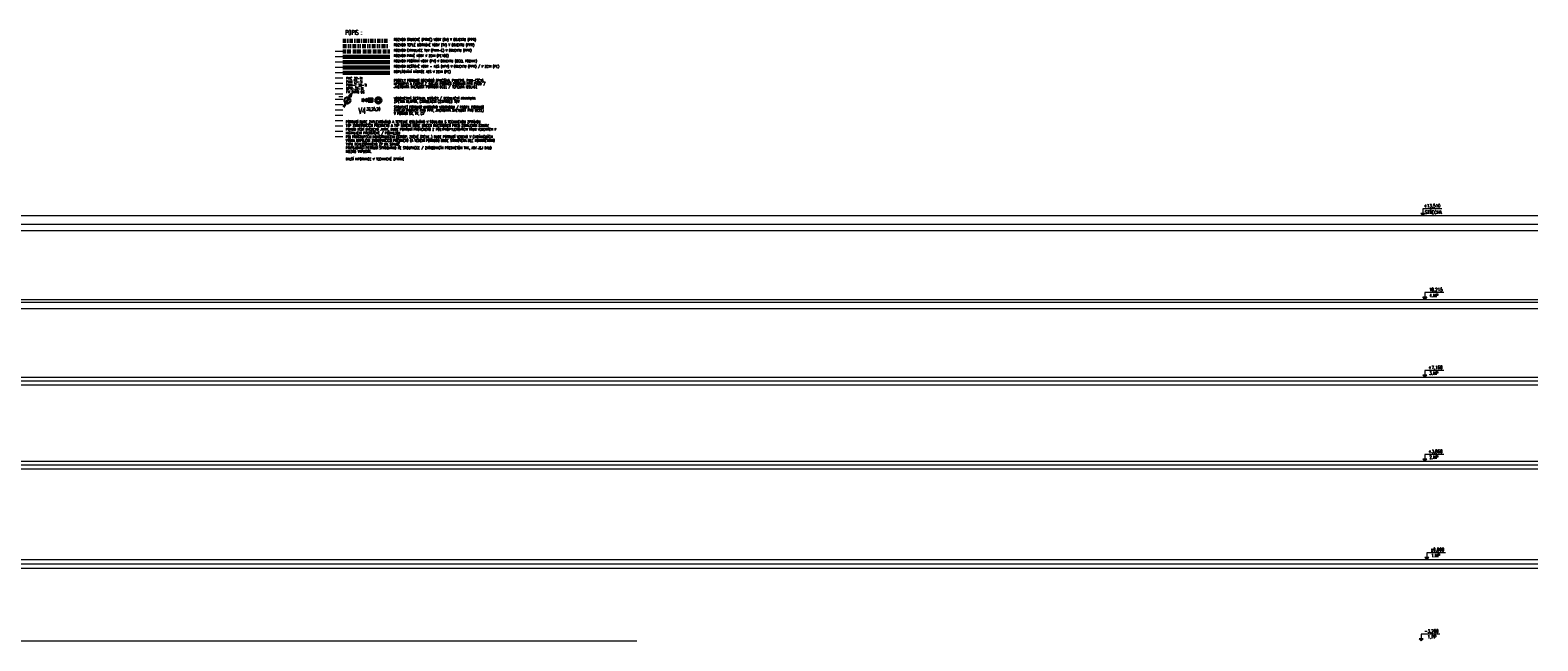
# Model space of a CAD drawing. Header units: millimetres. Extents: x -1254123 to -427507, y -785337 to -378997.
# Tile 17 of 33: x -589077 to -529820, y -405499 to -381510. Entities that reach past the tile are written whole.
import ezdxf
from ezdxf.enums import TextEntityAlignment as Align

# ---------------------------------------------------------------- set-up
doc = ezdxf.new("R2010")
doc.units = ezdxf.units.MM
doc.header["$LTSCALE"] = 300
for name, pattern in [('ACAD_ISO11W100', [33, 12, -3, 12, -3, 0, -3]), ('DASHDOT', [1, 0.5, -0.25, 0, -0.25]), ('DIVIDE', [31.75, 12.7, -6.35, 0, -6.35, 0, -6.35])]:
    doc.linetypes.add(name, pattern=pattern)
doc.layers.get('0').update_dxf_attribs({"lineweight": 9})
doc.layers.add('___DEF', color=211, linetype='Continuous', lineweight=9, plot=False)
for name, color, linetype, lineweight in [('TZB_VODA_pitna_PŘÍPOJKY', 140, 'Continuous', 60), ('ZTI-PV-potrubí', 132, 'Voda bez rozlišení', 60), ('ZTI-V-CV', 220, 'ACAD_ISO11W100', 60), ('ZTI-V-other', 150, 'Continuous', 30), ('ZTI-V-popis', 151, 'Continuous', 15), ('ZTI-V-popis velký', 154, 'Continuous', 60), ('ZTI-V-SV', 170, 'DASHDOT', 60), ('ZTI-V-TV', 10, 'DIVIDE', 60)]:
    doc.layers.add(name, color=color, linetype=linetype, lineweight=lineweight)
doc.styles.add('RomanS', font='romans.shx', dxfattribs={"width": 0.8})
doc.styles.add('simplex6', font='simplex.shx', dxfattribs={"width": 0.6})
doc.linetypes.add('Voda bez rozlišení', pattern='A,7,-3,7,-3,[1,site.shx,S=1,R=0,X=0,Y=0],-10', length=30)
doc.linetypes.add('Voda pitná', pattern='A,7,-3,7,-3,[2,site.shx,S=1,R=0,X=0,Y=0],-10', length=30)
doc.linetypes.add('Voda užitková', pattern='A,7,-3,7,-3,[3,site.shx,S=1,R=0,X=0,Y=0],-10', length=30)

# ---------------------------------------------------------------- blocks, each defined once
blk = doc.blocks.new('VODOMĚR')
for p, q in [((-156, -270), (156, 270)), ((156, 270), (50, 164)), ((156, 270), (117, 125))]:
    blk.add_line(p, q)
blk.add_circle((0, 0), 120)
blk = doc.blocks.new('čerpadlo')
at = {"lineweight": 30}
for p, q in [((0, -100), (-87, 50)), ((-87, 50), (87, 50)), ((87, 50), (0, -100))]:
    blk.add_line(p, q, dxfattribs=at)
blk.add_circle((0, 0), 100, dxfattribs=at)
blk = doc.blocks.new('ventil')
for p, q in [((62, 87), (-63, 87)), ((-63, -88), (62, 87)), ((62, -88), (-63, 87)), ((-63, -88), (62, -88))]:
    blk.add_line(p, q)

msp = doc.modelspace()

# ---------------------------------------------------------------- linework, layer by layer
for p, q in [((-534261, -388712), (-534419, -388712)), ((-534340, -388790), (-534419, -388712)), ((-534340, -388528), (-534340, -388790)), ((-533598, -388528), (-534340, -388528)), ((-534261, -388712), (-534340, -388790)), ((-534178, -392005), (-534335, -392005)), ((-534256, -392084), (-534335, -392005)), ((-534256, -391821), (-534256, -392084)), ((-533515, -391821), (-534256, -391821)), ((-534178, -392005), (-534256, -392084)), ((-534178, -395060), (-534335, -395060)), ((-534256, -395139), (-534335, -395060)), ((-534256, -394876), (-534256, -395139)), ((-533515, -394876), (-534256, -394876)), ((-534178, -395060), (-534256, -395139)), ((-534256, -398176), (-534256, -398439)), ((-533515, -398176), (-534256, -398176)), ((-534178, -398360), (-534335, -398360)), ((-534256, -398439), (-534335, -398360)), ((-534178, -398360), (-534256, -398439)), ((-534110, -402220), (-534268, -402220)), ((-534189, -402299), (-534268, -402220)), ((-534189, -402036), (-534189, -402299)), ((-533447, -402036), (-534189, -402036)), ((-534110, -402220), (-534189, -402299)), ((-534410, -405236), (-534410, -405499)), ((-533669, -405236), (-534410, -405236)), ((-534332, -405420), (-534489, -405420)), ((-534410, -405499), (-534489, -405420)), ((-534332, -405420), (-534410, -405499))]:
    msp.add_line(p, q)
for points in [[(-648334, -388790), (-529820, -388790)], [(-648334, -389134), (-529820, -389134)], [(-648334, -389384), (-529820, -389384)], [(-648334, -392084), (-529820, -392084)], [(-648334, -392189), (-529820, -392189)], [(-648334, -392439), (-529820, -392439)], [(-648334, -395139), (-529820, -395139)], [(-648334, -395279), (-529820, -395279)], [(-648334, -395439), (-529820, -395439)], [(-648334, -398439), (-529820, -398439)], [(-648334, -398579), (-529820, -398579)], [(-648334, -398739), (-529820, -398739)], [(-648334, -402299), (-529820, -402299)], [(-648334, -402479), (-529820, -402479)], [(-648334, -402639), (-529820, -402639)], [(-634608, -405499), (-565231, -405499)]]:
    msp.add_lwpolyline(points)
at = {"layer": '___DEF'}
for p, q in [((-576794, -382346), (-577094, -382346)), ((-576794, -382556), (-577094, -382556)), ((-576794, -382766), (-577094, -382766)), ((-576794, -382976), (-577094, -382976)), ((-576794, -383186), (-577094, -383186)), ((-576794, -383396), (-577094, -383396)), ((-576794, -383606), (-577094, -383606)), ((-576794, -383816), (-577094, -383816)), ((-576794, -384026), (-577094, -384026)), ((-576794, -384236), (-577094, -384236)), ((-576794, -384446), (-577094, -384446)), ((-576794, -384131), (-576944, -384131)), ((-576794, -384236), (-576944, -384236)), ((-576794, -384656), (-577094, -384656)), ((-576794, -384866), (-577094, -384866)), ((-576794, -385076), (-577094, -385076)), ((-576794, -385286), (-577094, -385286)), ((-576794, -385496), (-577094, -385496)), ((-576794, -385706), (-577094, -385706))]:
    msp.add_line(p, q, dxfattribs=at)
at = {"layer": 'TZB_VODA_pitna_PŘÍPOJKY', "linetype": 'Voda pitná', "ltscale": 4}
msp.add_line((-576794, -382556), (-574944, -382556), dxfattribs=at)
at = {"layer": 'ZTI-PV-potrubí', "ltscale": 0.1}
msp.add_line((-576794, -382766), (-574944, -382766), dxfattribs=at)
at = {"layer": 'ZTI-PV-potrubí', "color": 124, "linetype": 'Voda užitková', "ltscale": 4}
msp.add_line((-576794, -382976), (-574944, -382976), dxfattribs=at)
at = {"layer": 'ZTI-V-CV', "linetype": 'ACAD_ISO11W100', "ltscale": 0.04}
msp.add_line((-576794, -382346), (-574944, -382346), dxfattribs=at)
at = {"layer": 'ZTI-V-SV', "ltscale": 0.9}
msp.add_line((-576794, -381926), (-574944, -381926), dxfattribs=at)
at = {"layer": 'ZTI-V-TV', "ltscale": 0.04}
msp.add_line((-576794, -382136), (-574944, -382136), dxfattribs=at)

# ---------------------------------------------------------------- texts
at = {"style": 'RomanS', "width": 0.7}
for s, p in [('STŘECHA', (-533602, -388729)), ('+13,510', (-533650, -388473)), ('10,215', (-533567, -391766)), ('4.NP ', (-533656, -391996)), ('3.NP ', (-533656, -395051)), ('+7,160', (-533567, -394821)), ('+3,860', (-533567, -398121)), ('2.NP ', (-533656, -398351)), ('%%P0,000', (-533499, -401981)), ('1.NP ', (-533588, -402211)), ('-3,200', (-533721, -405181)), ('1.PP', (-533810, -405411))]:
    msp.add_text(s, height=131.2, rotation=360, dxfattribs=at).set_placement(p, align=Align.RIGHT)
at = {"layer": 'ZTI-V-popis', "style": 'simplex6', "width": 0.6}
msp.add_text('POPIS :', height=180, dxfattribs=at).set_placement((-576693, -381693))
at = {"layer": 'ZTI-V-popis', "char_height": 100, "attachment_point": 1, "style": 'simplex6'}
for s, insert, width, line_spacing_factor in [('{\\W0.7;ROZVOD STUDENÉ (PITNÉ) VODY (SV) V OBJEKTU (PPR)}', (-574781, -381830), 4344.11, 0.75), ('{\\W0.7;ROZVOD TEPLÉ UŽITKOVÉ VODY (TV) V OBJEKTU (PPR)}', (-574781, -382040), 4344.11, 0.75), ('{\\W0.7;ROZVOD CIRKULACE TUV (PWH-C) V OBJEKTU (PPR)}', (-574781, -382250), 4344.11, 0.75), ('{\\W0.7;ROZVOD PITNÉ VODY V ZEMI (PE100)}', (-574781, -382460), 4344.11, 0.75), ('{\\W0.7;ROZVOD POŽÁRNÍ VODY (PV) V OBJEKTU (OCEL POZINK)}', (-574781, -382670), 4344.11, 0.75), ('{\\W0.7;ROZVOD DEŠŤOVÉ VODY - AZS (NPV) V OBJEKTU (PPR) / V ZEMI (PE)}', (-574781, -382880), 4344.11, 0.75), ('{\\W0.7;DOPLŇOVÁNÍ NÁDRŽE AZS V ZEMI (PE)}', (-574781, -383090), 4344.11, 0.75), ('{\\W0.7;PROFILY POTRUBÍ ROZVODŮ (PWC(SV), PWH(TV), PWH-C(CV), NPW(NPV) A FW(PV) / VNĚJŠÍ PRŮMĚR POTRUBÍ PPR PN20 / JMENOVITA SVĚTLOST POTRUBÍ OCEL / TEPELNÁ IZOLACE }', (-574781, -383436), 3381, 0.75), ('{\\W0.7;VODOMĚRNÁ SESTAVA, UZÁVĚR / REGULAČNÍ ARMATURA\\PZPĚTNÁ KLAPKA, CIRKULAČNÍ ČERPADLO TUV}', (-574781, -384140), 4344.11, 0.75), ('{\\W0.7;STOUPACÍ POTRUBÍ VNITŘNÍHO VODOVODU / PROFIL POTRUBÍ \\P(VNĚJŠÍ PRŮMĚR PRO PPR, JMENOVITÁ SVĚTLOST PRO OCEL)\\PV POŘADÍ SV, TV, CV }', (-574781, -384486), 3771, 0.75), ('{\\W0.7;POTRUBÍ BUDE ZAPLENTOVÁNO A TEPELNĚ IZOLOVÁNO V SOULADU S TECHNICKOU ZPRÁVOU\\PTYP ZAŘIZOVACÍCH PŘEDMĚTŮ A TYP BATERIÍ BUDE URČEN INVESTOREM PŘED ZAHÁJENÍM STAVBY\\PPOKUD NENÍ UVEDENO JINAK, BUDE POTRUBÍ PROVEDENO Z POLYPROPYLENOVÝCH TRUB VEDENÝCH V INSTALAČNÍ PŘEDSTĚNĚ / PODHLEDU\\PPŘI PROSTUPECH KONSTRUKCEMI (STROP, ZDĚNÉ STĚNY..) BUDE POTRUBÍ VEDENO V CHRÁNIČKÁCH\\PVÝŠKA NAPOJENÍ ZAŘIZOVACÍCH PŘEDMĚTŮ (A VEDENÍ POTRUBÍ) BUDE STANOVENA DLE KONKRÉTNÍHO TYPU REALIZOVANÉHO ZP NA STAVBĚ\\PPŘIPOJOVACÍ POTRUBÍ SPÁDOVÁNO KE STOUPAČCE / ZAŘIZOVACÍM PŘEDMĚTŮM TAK, ABY JEJ BYLO MOŽNO VYPUSTIT. \\P\\PDALŠÍ INFORMACE V TECHNICKÉ ZPRÁVĚ }', (-576670, -385063), 5401, 0.875)]:
    msp.add_mtext(s, dxfattribs=dict(at, insert=insert, width=width, line_spacing_factor=line_spacing_factor))
at = {"layer": 'ZTI-V-popis velký', "style": 'simplex6', "width": 0.6}
msp.add_text('V4', height=250, dxfattribs=at).set_placement((-576174, -384798))

# ---------------------------------------------------------------- next in the draw order: texts
at = {"layer": 'ZTI-V-popis', "insert": (-576662, -383353), "char_height": 100, "width": 741.85, "attachment_point": 1, "line_spacing_factor": 0.8, "style": 'simplex6', "bg_fill": 3, "box_fill_scale": 1.5, "bg_fill_color": 256, "bg_fill_true_color": 13158600, "bg_fill_transparency": 13394764}
msp.add_mtext('{\\W0.7;PWC 32-TI\\PPWH 25-TI\\PPWH-C 20-TI\\PNPW-32-TI\\PFW DN40 OC}', dxfattribs=at)
at = {"layer": 'ZTI-V-popis', "insert": (-575861, -384544), "char_height": 125, "attachment_point": 1, "line_spacing_factor": 0.96, "style": 'simplex6', "bg_fill": 3, "box_fill_scale": 1.1, "bg_fill_color": 256, "bg_fill_transparency": 0}
msp.add_mtext('\\A1;32,25,20', dxfattribs=at)

# ---------------------------------------------------------------- next in the draw order: linework, layer by layer
at = {"layer": 'ZTI-PV-potrubí', "color": 152, "ltscale": 3}
msp.add_line((-576794, -383186), (-574944, -383186), dxfattribs=at)
at = {"layer": 'ZTI-V-other'}
msp.add_lwpolyline([(-575791, -384319), (-575616, -384319), (-575616, -384194), (-575791, -384319), (-575791, -384194), (-575616, -384194)], dxfattribs=at)

# ---------------------------------------------------------------- next in the draw order: block references
msp.add_blockref('VODOMĚR', (-576606, -384271), dxfattribs=at)
at = {"layer": 'ZTI-V-other', "xscale": -1, "rotation": 90}
msp.add_blockref('ventil', (-575924, -384257), dxfattribs=at)
at = {"layer": 'ZTI-V-other', "xscale": -1.200000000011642, "yscale": 1.200000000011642, "zscale": 1.2, "rotation": 270}
msp.add_blockref('čerpadlo', (-575393, -384271), dxfattribs=at)

doc.saveas('drawing.dxf')
